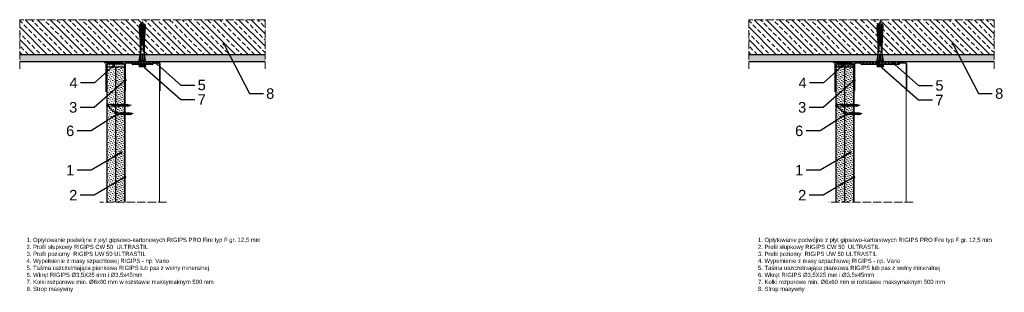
# Model space of a CAD drawing. Header units: millimetres. Extents: x 1234 to 3800, y -421 to 1074.
# Tile 2 of 4: x 1234 to 2641, y 685 to 1074. Entities that reach past the tile are written whole.
import ezdxf
from ezdxf import colors
from ezdxf.entities.mleader import LeaderData, LeaderLine
from ezdxf.math import Vec2, Vec3

# ---------------------------------------------------------------- set-up
doc = ezdxf.new("R2010")
doc.units = ezdxf.units.MM
doc.linetypes.add('ACAD_ISO02W100', pattern=[15, 12, -3])
for name, color, linetype, lineweight in [('_RIGIPS AKCESORIA', 7, 'Continuous', 18), ('_RIGIPS G-K', 7, 'Continuous', 25), ('_RIGIPS PROFIL', 7, 'Continuous', 18), ('KRESKOWANIE', 7, 'Continuous', 9), ('PRZERYWANA', 7, 'ACAD_ISO02W100', 9)]:
    doc.layers.add(name, color=color, linetype=linetype, lineweight=lineweight)
doc.styles.get("Standard").update_dxf_attribs({"font": 'arial.ttf'})

# ---------------------------------------------------------------- blocks, each defined once
blk = doc.blocks.new('TN 25')
at = {"layer": '_RIGIPS AKCESORIA'}
for p, q in [((0, -0.8), (0, 7.2)), ((0, 7.2), (0.5, 7.2)), ((0.5, 4.8), (0, 4.8)), ((0, 3.5), (1.8, 3.5)), ((0, 2.8), (1.8, 2.8)), ((0.5, 1.6), (0, 1.6)), ((0.5, 7.2), (0.5, 4.8)), ((0.5, -0.8), (0.5, 1.6)), ((1.8, 3.5), (1.8, 4.2)), ((1.8, 2.8), (1.8, 2.2)), ((3, 4.5), (8.5, 4.5)), ((7.5, 2), (3.5, 2)), ((7.1, 4.5), (7.1, 3.2)), ((8, 2), (7.1, 4.5)), ((7.1, 3.2), (7.6, 1.5)), ((7.6, 1.5), (8, 2)), ((9.4, 2), (8, 2)), ((8.5, 4.5), (8.8, 5)), ((9.6, 1.5), (8.5, 4.5)), ((8.8, 5), (9.9, 2)), ((9, 4.5), (10.1, 4.5)), ((9.9, 2), (9.6, 1.5)), ((11, 2), (9.9, 2)), ((10.1, 4.5), (10.4, 5)), ((11.2, 1.5), (10.1, 4.5)), ((10.4, 5), (11.6, 2)), ((10.6, 4.5), (11.7, 4.5)), ((11.6, 2), (11.2, 1.5)), ((12.6, 2), (11.6, 2)), ((11.7, 4.5), (12, 5)), ((12.8, 1.5), (11.7, 4.5)), ((12, 5), (13.1, 2)), ((12.2, 4.5), (13.2, 4.5)), ((13.1, 2), (12.8, 1.5)), ((14.1, 2), (13.1, 2)), ((13.2, 4.5), (13.5, 5)), ((14.3, 1.5), (13.2, 4.5)), ((13.5, 5), (14.7, 2)), ((13.7, 4.5), (14.8, 4.5)), ((14.7, 2), (14.3, 1.5)), ((15.7, 2), (14.7, 2)), ((14.8, 4.5), (15.1, 5)), ((15.9, 1.5), (14.8, 4.5)), ((15.1, 5), (16.3, 2)), ((15.3, 4.5), (16.4, 4.5)), ((16.3, 2), (15.9, 1.5)), ((17.4, 2), (16.3, 2)), ((16.4, 4.5), (16.7, 5)), ((17.6, 1.5), (16.4, 4.5)), ((16.7, 5), (17.9, 2)), ((16.9, 4.5), (18, 4.5)), ((17.9, 2), (17.6, 1.5)), ((18.9, 2), (17.9, 2)), ((18, 4.5), (18.3, 5)), ((19.1, 1.5), (18, 4.5)), ((18.3, 5), (19.5, 2)), ((18.5, 4.5), (19.7, 4.5)), ((19.5, 2), (19.1, 1.5)), ((19.5, 2), (20.6, 2)), ((19.7, 4.5), (20, 5)), ((20.8, 1.5), (19.7, 4.5)), ((20, 5), (21.1, 2)), ((20.2, 4.5), (20.7, 4.5)), ((20.7, 4.5), (22.3, 4)), ((21.1, 2), (20.8, 1.5)), ((21.1, 2), (21.8, 2.1)), ((21.8, 1.8), (21.7, 3.3)), ((21.7, 3.3), (22.1, 2.4)), ((22.1, 2.4), (21.8, 1.8)), ((22.7, 2.4), (22.1, 2.4)), ((22.3, 4), (22.6, 4.4)), ((22.7, 2.4), (22.3, 4)), ((22.6, 4.4), (23, 2.7)), ((22.7, 3.8), (25, 3.2)), ((23, 2.7), (22.7, 2.4)), ((25, 3.2), (23, 2.7)), ((0, -0.8), (0.5, -0.8))]:
    blk.add_line(p, q, dxfattribs=at)
for centre, major_axis, ratio, start_param, end_param in [((3.1, 7.7), (0.17, 3.2), 0.826134, 1.773653, 3.180586), ((0, 0.9), (0, 3.93), 0.848176, -0.720942, -0.151112), ((3.4, -1.6), (0.28, 3.57), 0.832181, 0.035984, 1.430787), ((-2.7, 15.9), (0, 14.8), 0.848176, 3.399396, 3.475072), ((0.6, 4.6), (0, 2.81), 0.848176, 3.475072, 3.862535), ((1.7, 3.2), (0, 0.895), 0.848176, -1.552777, -0.720942), ((1.7, 3.2), (0, 0.895), 0.848176, 3.862535, 4.730408)]:
    blk.add_ellipse(centre, major_axis=major_axis, ratio=ratio, start_param=start_param, end_param=end_param, dxfattribs=at)
blk = doc.blocks.new('kolek rozprezny komplet 60')
for p, q in [((390.7, 217), (390.8, 218.9)), ((393.8, 218.8), (390.7, 218)), ((393.2, 216.9), (390.7, 217)), ((393.2, 214), (390.7, 213.9)), ((390.7, 213.9), (390.8, 212)), ((393.8, 212.1), (390.7, 212.9)), ((393.8, 219.9), (390.8, 218.9)), ((393.8, 211.1), (390.8, 212)), ((391.7, 217), (392.7, 217)), ((392.7, 217), (391.7, 214)), ((391.7, 214), (391.7, 213.5)), ((391.7, 213.5), (392.1, 214)), ((392.7, 217), (392.1, 214)), ((393.1, 217), (392.1, 214)), ((392.1, 214), (393.7, 214)), ((392.7, 217), (393, 217.5)), ((393.1, 217), (393, 217.5)), ((393.1, 217), (394.7, 217)), ((393.7, 217.4), (393.8, 219.9)), ((420.5, 216.6), (393.7, 218)), ((417.4, 216.1), (393.7, 217.4)), ((394.7, 217), (393.7, 214)), ((417.4, 214.8), (393.7, 213.5)), ((420.5, 214.4), (393.7, 212.9)), ((393.7, 214), (393.7, 213.5)), ((393.7, 213.5), (393.8, 211.1)), ((397.4, 219.7), (393.8, 219.9)), ((393.8, 213.6), (394.1, 214)), ((397.4, 211.2), (393.8, 211.1)), ((394.7, 217), (394.1, 214)), ((395.1, 217), (394.1, 214)), ((394.1, 214), (396.1, 214)), ((394.7, 217), (394.9, 217.3)), ((395.1, 217), (395.1, 217.3)), ((395.1, 217), (397.1, 217)), ((397.1, 217), (396.1, 214)), ((396.1, 214), (396.1, 213.7)), ((396.3, 213.7), (396.5, 214)), ((397.1, 217), (396.5, 214)), ((397.5, 217), (396.5, 214)), ((396.5, 214), (398.5, 214)), ((397.1, 217), (397.2, 217.2)), ((397.3, 217.8), (397.4, 219.7)), ((397.3, 213.1), (397.4, 211.2)), ((397.5, 217), (397.5, 217.2)), ((397.5, 217), (399.5, 217)), ((397.7, 217.1), (397.7, 217.7)), ((397.7, 213.8), (397.7, 213.2)), ((399, 219.6), (397.8, 219)), ((399, 211.3), (397.8, 211.9)), ((398.5, 217.1), (398.5, 217.7)), ((399.5, 217), (398.5, 214)), ((398.5, 214), (398.5, 213.8)), ((398.5, 213.8), (398.5, 213.2)), ((398.8, 213.8), (398.9, 214)), ((398.9, 217.7), (399, 219.6)), ((399.5, 217), (398.9, 214)), ((399.9, 217), (398.9, 214)), ((398.9, 214), (400.9, 214)), ((398.9, 213.2), (399, 211.3)), ((399.8, 219.5), (399, 219.6)), ((399.8, 211.4), (399, 211.3)), ((399.5, 217), (399.5, 217)), ((399.7, 217.6), (399.8, 219.5)), ((399.7, 213.3), (399.8, 211.4)), ((399.9, 217), (401.4, 217)), ((399.9, 217), (399.9, 217)), ((400.1, 217), (400.1, 217.6)), ((400.1, 213.9), (400.1, 213.3)), ((401.4, 219.5), (400.2, 218.8)), ((401.4, 211.4), (400.2, 212.1)), ((400.9, 217), (400.9, 217.6)), ((401.9, 216.9), (400.9, 214)), ((400.9, 214), (400.9, 213.9)), ((400.9, 213.9), (400.9, 213.3)), ((401.3, 217.6), (401.4, 219.5)), ((401.9, 216.9), (401.3, 214)), ((402.3, 216.9), (401.3, 214)), ((401.3, 214), (401.4, 214)), ((401.3, 213.9), (401.3, 214)), ((401.3, 213.3), (401.4, 211.4)), ((402.2, 219.4), (401.4, 219.5)), ((402.2, 211.5), (401.4, 211.4)), ((402.1, 217.5), (402.2, 219.4)), ((402.1, 213.4), (402.2, 211.5)), ((402.5, 216.9), (402.5, 217.5)), ((402.5, 214), (402.5, 213.4)), ((403.8, 219.3), (402.6, 218.7)), ((403.8, 211.6), (402.6, 212.2)), ((403.3, 216.9), (403.3, 217.5)), ((404.2, 216.8), (403.3, 214.1)), ((403.3, 214), (403.3, 213.5)), ((403.7, 217.4), (403.8, 219.3)), ((404.2, 216.8), (403.7, 214.1)), ((404.6, 216.8), (403.7, 214.1)), ((403.7, 213.5), (403.8, 211.6)), ((404.6, 219.3), (403.8, 219.3)), ((404.6, 211.6), (403.8, 211.6)), ((404.5, 217.4), (404.6, 219.3)), ((404.5, 213.5), (404.6, 211.6)), ((404.9, 216.8), (404.9, 217.4)), ((404.9, 214.1), (404.9, 213.5)), ((406.2, 219.2), (405, 218.6)), ((406.2, 211.7), (405, 212.3)), ((405.7, 216.7), (405.7, 217.3)), ((405.7, 214.2), (405.7, 213.6)), ((406.6, 216.7), (405.8, 214.2)), ((406.1, 217.3), (406.2, 219.2)), ((406.6, 216.7), (406.1, 214.2)), ((406.1, 213.6), (406.2, 211.7)), ((407, 219.2), (406.2, 219.2)), ((407, 216.7), (406.2, 214.2)), ((407, 211.7), (406.2, 211.7)), ((406.9, 217.3), (407, 219.2)), ((406.9, 213.6), (407, 211.7)), ((407.3, 216.6), (407.3, 217.2)), ((407.3, 214.3), (407.3, 213.7)), ((408.6, 219.1), (407.4, 218.5)), ((408.6, 211.8), (407.4, 212.4)), ((408.1, 216.6), (408.1, 217.2)), ((408.1, 214.3), (408.1, 213.7)), ((408.9, 216.6), (408.2, 214.3)), ((408.5, 217.2), (408.6, 219.1)), ((409, 216.6), (408.5, 214.3)), ((408.5, 213.7), (408.6, 211.8)), ((409.4, 219), (408.6, 219.1)), ((409.3, 216.5), (408.6, 214.3)), ((409.4, 211.9), (408.6, 211.8)), ((409.3, 217.1), (409.4, 219)), ((409.3, 213.8), (409.4, 211.9)), ((409.7, 216.5), (409.7, 217.1)), ((409.7, 214.4), (409.7, 213.8)), ((411, 219), (409.8, 218.3)), ((411, 212), (409.8, 212.6)), ((410.5, 216.5), (410.5, 217.1)), ((410.5, 214.4), (410.5, 213.8)), ((411.3, 216.4), (410.6, 214.4)), ((410.9, 217.1), (411, 219)), ((410.9, 213.8), (411, 212)), ((411.4, 216.4), (411, 214.5)), ((411.7, 216.4), (411, 214.5)), ((412.6, 218.9), (411.4, 218.3)), ((412.6, 212), (411.4, 212.6)), ((412.1, 216.4), (412.1, 217)), ((412.1, 214.5), (412.1, 213.9)), ((412.5, 217), (412.6, 218.9)), ((412.5, 213.9), (412.6, 212)), ((413.4, 218.8), (412.6, 218.9)), ((413.4, 212.1), (412.6, 212)), ((412.9, 216.3), (412.9, 216.9)), ((412.9, 214.6), (412.9, 214)), ((413.7, 216.3), (413.1, 214.6)), ((413.3, 216.9), (413.4, 218.8)), ((413.3, 214), (413.4, 212.1)), ((413.7, 216.3), (413.4, 214.6)), ((414.1, 216.3), (413.5, 214.6)), ((415, 218.7), (413.8, 218.1)), ((415, 212.2), (413.8, 212.8)), ((414.5, 216.3), (414.5, 216.9)), ((414.5, 214.6), (414.5, 214)), ((414.9, 216.8), (415, 218.7)), ((414.9, 214.1), (415, 212.2)), ((415.8, 218.7), (415, 218.7)), ((415.8, 212.2), (415, 212.2)), ((415.3, 216.2), (415.3, 216.8)), ((415.3, 214.7), (415.3, 214.1)), ((416, 216.2), (415.5, 214.7)), ((415.7, 216.8), (415.8, 218.7)), ((415.7, 214.1), (415.8, 212.2)), ((416.1, 216.2), (415.8, 214.7)), ((416.4, 216.2), (415.9, 214.7)), ((417.4, 218.6), (416.2, 218)), ((417.4, 212.3), (416.2, 212.9)), ((417.3, 216.7), (417.4, 218.6)), ((417.3, 214.2), (417.4, 212.3)), ((418.2, 218.6), (417.4, 218.6)), ((418.2, 212.3), (417.4, 212.3)), ((418.2, 215.6), (418, 214.9)), ((418.1, 216.7), (418.2, 218.6)), ((418.1, 214.2), (418.2, 212.3)), ((419.8, 218.5), (418.6, 217.9)), ((419.8, 212.4), (418.6, 213)), ((419.7, 216.6), (419.8, 218.5)), ((431.4, 218), (419.7, 218)), ((430.2, 217.2), (419.7, 217.2)), ((419.7, 214.3), (419.8, 212.4)), ((430.2, 213.8), (419.7, 213.8)), ((431.4, 213), (419.7, 213)), ((448.7, 218.5), (419.8, 218.5)), ((448.7, 212.5), (419.8, 212.5)), ((420.5, 217.2), (420.5, 213.8)), ((420.7, 217.2), (420.7, 213.8)), ((420.9, 217.2), (420.9, 213.8)), ((443.5, 220), (432.8, 218.5)), ((444.3, 216.4), (432.8, 215.5)), ((432.8, 215.5), (443.5, 215.5)), ((444.3, 214.5), (432.8, 215.5)), ((443.5, 211), (432.8, 212.5)), ((443.5, 218.5), (443.5, 220)), ((443.5, 220), (444.3, 218.5)), ((444.3, 216.4), (443.5, 215.5)), ((444.3, 214.5), (443.5, 215.5)), ((443.5, 212.5), (443.5, 211)), ((443.5, 211), (444.3, 212.5)), ((444.3, 214.5), (444.3, 216.4)), ((450.2, 220), (448.7, 218.5)), ((448.7, 218.5), (448.7, 212.5)), ((448.7, 217), (448.7, 214)), ((450.2, 211), (448.7, 212.5)), ((450.2, 220), (450.2, 211)), ((450.7, 220), (450.2, 220)), ((450.7, 220), (450.7, 211)), ((450.7, 219.4), (451.2, 220)), ((450.7, 211.6), (451.2, 211)), ((451.2, 220), (451.7, 220)), ((451.2, 220), (451.2, 211)), ((451.7, 220), (451.7, 211)), ((450.7, 211), (450.2, 211)), ((451.2, 211), (451.7, 211))]:
    blk.add_line(p, q)
for centre, radius, start, end in [((393.4, 206.2), 10.9, 99.2038, 121.9083), ((393.4, 224.7), 10.9, 238.0917, 260.7962), ((393.7, 216.9), 0.5, 87, 177), ((393.7, 214), 0.5, 183, 273), ((397.7, 219.2), 0.3, 177, 297), ((397.7, 211.7), 0.3, 63, 183), ((400.1, 219.1), 0.3, 177, 297), ((400.1, 211.8), 0.3, 63, 183), ((402.5, 219), 0.3, 177, 297), ((402.5, 211.9), 0.3, 63, 183), ((404.9, 218.9), 0.3, 177, 297), ((404.9, 212), 0.3, 63, 183), ((407.3, 218.7), 0.3, 177, 297), ((407.3, 212.2), 0.3, 63, 183), ((409.7, 218.6), 0.3, 177, 297), ((409.7, 212.3), 0.3, 63, 183), ((411.3, 218.5), 0.3, 177, 297), ((411.3, 212.4), 0.3, 63, 183), ((413.7, 218.4), 0.3, 177, 297), ((413.7, 212.5), 0.3, 63, 183), ((416.1, 218.3), 0.3, 177, 297), ((416.1, 212.6), 0.3, 63, 183), ((417.5, 215.5), 0.682, 255.8604, 104.1386), ((418.5, 218.2), 0.3, 177, 297), ((418.5, 212.7), 0.3, 63, 183), ((422.7, 217), 1, 90, 168.463), ((422.7, 214), 1, 191.537, 270), ((430.2, 218.5), 1.3, 270, 0), ((430.2, 212.5), 1.3, 0, 90)]:
    blk.add_arc(centre, radius, start, end)
blk = doc.blocks.new('UW 50 ULTRASTIL')
h = blk.add_hatch()
h.set_pattern_fill('ANSI31', color=256, scale=0.5, style=0)
h.paths.add_polyline_path([(-104.5, 0.6), (-104.2, 1.2, -0.286951), (-103.3, 1.8), (-82.4, 1.8), (-76.3, 1.8, -0.286951), (-75.4, 1.2), (-75.1, 0.6, 0.286951), (-74.2, 0), (-65.6, 0, 0.414214), (-64.8, 0.8), (-64.8, 40), (-65.3, 40), (-65.3, 0.8, -0.414214), (-65.6, 0.5), (-73.8, 0.5, -0.286951), (-74.7, 1.1), (-75, 1.8, 0.286951), (-75.9, 2.3), (-103.6, 2.3, 0.286951), (-104.5, 1.8), (-104.9, 1.1, -0.286951), (-105.8, 0.5), (-114, 0.5, -0.414214), (-114.2, 0.8), (-114.2, 40), (-114.8, 40), (-114.8, 0.8, 0.414214), (-114, 0), (-105.4, 0, 0.286951)])
for p, q in [((-114.8, 0.8), (-114.8, 40)), ((-114.8, 40), (-114.2, 40)), ((-114.2, 0.8), (-114.2, 40)), ((-65.3, 0.8), (-65.3, 40)), ((-64.8, 40), (-65.3, 40)), ((-64.8, 0.8), (-64.8, 40)), ((-114, 0.5), (-105.8, 0.5)), ((-114, 0), (-105.4, 0)), ((-104.9, 1.1), (-104.5, 1.8)), ((-104.5, 0.6), (-104.2, 1.2)), ((-103.6, 2.3), (-75.9, 2.3)), ((-103.3, 1.8), (-76.3, 1.8)), ((-75.1, 0.6), (-75.4, 1.2)), ((-74.7, 1.1), (-75, 1.8)), ((-74.2, 0), (-65.6, 0)), ((-73.8, 0.5), (-65.6, 0.5))]:
    blk.add_line(p, q)
for centre, radius, start, end in [((-114, 0.8), 0.8, 180, 270), ((-114, 0.8), 0.25, 180, 270), ((-105.8, 1.6), 1, 270, 334.0435), ((-105.4, 1), 1, 270, 334.0435), ((-103.6, 1.3), 1, 90, 154.0435), ((-103.3, 0.8), 1, 90, 154.0435), ((-76.3, 0.8), 1, 25.9565, 90), ((-75.9, 1.3), 1, 25.9565, 90), ((-74.2, 1), 1, 205.9565, 270), ((-73.8, 1.6), 1, 205.9565, 270), ((-65.6, 0.8), 0.8, 270, 0), ((-65.6, 0.8), 0.25, 270, 0)]:
    blk.add_arc(centre, radius, start, end)
blk = doc.blocks.new('UW 75 ULTRASTIL')
h = blk.add_hatch()
h.set_pattern_fill('ANSI31', color=256, scale=0.5, style=0)
h.paths.add_polyline_path([(-11.9, 0.6), (-11.6, 1.2, -0.286951), (-10.7, 1.8), (10.2, 1.8), (41.3, 1.8, -0.286951), (42.2, 1.2), (42.5, 0.6, 0.286951), (43.4, 0), (52, 0, 0.414214), (52.8, 0.8), (52.8, 40), (52.2, 40), (52.2, 0.8, -0.414214), (52, 0.5), (43.8, 0.5, -0.286951), (42.9, 1.1), (42.5, 1.8, 0.286951), (41.6, 2.3), (-11, 2.3, 0.286951), (-11.9, 1.8), (-12.3, 1.1, -0.286951), (-13.2, 0.5), (-21.4, 0.5, -0.414214), (-21.6, 0.8), (-21.6, 40), (-22.2, 40), (-22.2, 0.8, 0.414214), (-21.4, 0), (-12.8, 0, 0.286951)])
for p, q in [((-22.2, 0.8), (-22.2, 40)), ((-22.2, 40), (-21.6, 40)), ((-21.6, 0.8), (-21.6, 40)), ((52.2, 0.8), (52.2, 40)), ((52.8, 40), (52.2, 40)), ((52.8, 0.8), (52.8, 40)), ((-21.4, 0.5), (-13.2, 0.5)), ((-21.4, 0), (-12.8, 0)), ((-12.3, 1.1), (-11.9, 1.8)), ((-11.9, 0.6), (-11.6, 1.2)), ((-11, 2.3), (41.6, 2.3)), ((-10.7, 1.8), (41.3, 1.8)), ((42.5, 0.6), (42.2, 1.2)), ((42.9, 1.1), (42.5, 1.8)), ((43.4, 0), (52, 0)), ((43.8, 0.5), (52, 0.5))]:
    blk.add_line(p, q)
for centre, radius, start, end in [((-21.4, 0.8), 0.8, 180, 270), ((-21.4, 0.8), 0.25, 180, 270), ((-13.2, 1.6), 1, 270, 334.0435), ((-12.8, 1), 1, 270, 334.0435), ((-11, 1.3), 1, 90, 154.0435), ((-10.7, 0.8), 1, 90, 154.0435), ((41.3, 0.8), 1, 25.9565, 90), ((41.6, 1.3), 1, 25.9565, 90), ((43.4, 1), 1, 205.9565, 270), ((43.8, 1.6), 1, 205.9565, 270), ((52, 0.8), 0.8, 270, 0), ((52, 0.8), 0.25, 270, 0)]:
    blk.add_arc(centre, radius, start, end)
blk = doc.blocks.new('TN 35')
at = {"layer": '_RIGIPS AKCESORIA'}
for p, q in [((0, -0.8), (0, 7.2)), ((0, 7.2), (0.5, 7.2)), ((0.5, 4.8), (0, 4.8)), ((0, 3.5), (1.8, 3.5)), ((0, 2.8), (1.8, 2.8)), ((0.5, 1.6), (0, 1.6)), ((0.5, 7.2), (0.5, 4.8)), ((0.5, -0.8), (0.5, 1.6)), ((1.8, 3.5), (1.8, 4.2)), ((1.8, 2.8), (1.8, 2.2)), ((3, 4.5), (8.5, 4.5)), ((7.5, 2), (3.5, 2)), ((7.1, 4.5), (7.1, 3.2)), ((8, 2), (7.1, 4.5)), ((7.1, 3.2), (7.6, 1.5)), ((7.6, 1.5), (8, 2)), ((9.4, 2), (8, 2)), ((8.5, 4.5), (8.8, 5)), ((9.6, 1.5), (8.5, 4.5)), ((8.8, 5), (9.9, 2)), ((9, 4.5), (10.1, 4.5)), ((9.9, 2), (9.6, 1.5)), ((11, 2), (9.9, 2)), ((10.1, 4.5), (10.4, 5)), ((11.2, 1.5), (10.1, 4.5)), ((10.4, 5), (11.6, 2)), ((10.6, 4.5), (11.7, 4.5)), ((11.6, 2), (11.2, 1.5)), ((12.6, 2), (11.6, 2)), ((11.7, 4.5), (12, 5)), ((12.8, 1.5), (11.7, 4.5)), ((12, 5), (13.1, 2)), ((12.2, 4.5), (13.2, 4.5)), ((13.1, 2), (12.8, 1.5)), ((14.1, 2), (13.1, 2)), ((13.2, 4.5), (13.5, 5)), ((14.3, 1.5), (13.2, 4.5)), ((13.5, 5), (14.7, 2)), ((13.7, 4.5), (14.8, 4.5)), ((14.7, 2), (14.3, 1.5)), ((15.7, 2), (14.7, 2)), ((14.8, 4.5), (15.1, 5)), ((15.9, 1.5), (14.8, 4.5)), ((15.1, 5), (16.3, 2)), ((15.3, 4.5), (16.4, 4.5)), ((16.3, 2), (15.9, 1.5)), ((17.4, 2), (16.3, 2)), ((16.4, 4.5), (16.7, 5)), ((17.6, 1.5), (16.4, 4.5)), ((16.7, 5), (17.9, 2)), ((16.9, 4.5), (18, 4.5)), ((17.9, 2), (17.6, 1.5)), ((18.9, 2), (17.8, 2)), ((18, 4.5), (18.3, 5)), ((19.1, 1.5), (18, 4.5)), ((18.3, 5), (19.5, 2)), ((18.5, 4.5), (19.6, 4.5)), ((19.5, 2), (19.1, 1.5)), ((20.5, 2), (19.4, 2)), ((19.6, 4.5), (19.9, 5)), ((20.7, 1.5), (19.6, 4.5)), ((19.9, 5), (21, 2)), ((20.1, 4.5), (21.1, 4.5)), ((21, 2), (20.7, 1.5)), ((22.1, 2), (21, 2)), ((21.1, 4.5), (21.5, 5)), ((22.3, 1.5), (21.1, 4.5)), ((21.5, 5), (22.6, 2)), ((21.7, 4.5), (22.7, 4.5)), ((22.6, 2), (22.3, 1.5)), ((23.7, 2), (22.6, 2)), ((22.7, 4.5), (23, 5)), ((23.9, 1.5), (22.7, 4.5)), ((23, 5), (24.2, 2)), ((23.2, 4.5), (24.3, 4.5)), ((24.2, 2), (23.9, 1.5)), ((25.2, 2), (24.1, 2)), ((24.3, 4.5), (24.6, 5)), ((25.4, 1.5), (24.3, 4.5)), ((24.6, 5), (25.8, 2)), ((24.8, 4.5), (25.9, 4.5)), ((25.8, 2), (25.4, 1.5)), ((26.8, 2), (25.7, 2)), ((25.9, 4.5), (26.2, 5)), ((27, 1.5), (25.9, 4.5)), ((26.2, 5), (27.3, 2)), ((26.4, 4.5), (27.4, 4.5)), ((27.3, 2), (27, 1.5)), ((28.4, 2), (27.3, 2)), ((27.4, 4.5), (27.8, 5)), ((28.6, 1.5), (27.4, 4.5)), ((27.8, 5), (28.9, 2)), ((28, 4.5), (29.1, 4.5)), ((28.9, 2), (28.6, 1.5)), ((28.9, 2), (30.1, 2)), ((29.1, 4.5), (29.4, 5)), ((30.3, 1.5), (29.1, 4.5)), ((29.4, 5), (30.6, 2)), ((29.7, 4.5), (30.1, 4.5)), ((30.1, 4.5), (31.7, 4)), ((30.6, 2), (30.3, 1.5)), ((30.6, 2), (31.3, 2.1)), ((31.3, 1.8), (31.1, 3.3)), ((31.1, 3.3), (31.6, 2.4)), ((31.6, 2.4), (31.3, 1.8)), ((32.1, 2.4), (31.6, 2.4)), ((31.7, 4), (32, 4.4)), ((32.1, 2.4), (31.7, 4)), ((32, 4.4), (32.5, 2.7)), ((32.5, 2.7), (32.1, 2.4)), ((32.2, 3.8), (35, 3.2)), ((35, 3.2), (32.5, 2.7)), ((0, -0.8), (0.5, -0.8))]:
    blk.add_line(p, q, dxfattribs=at)
for centre, major_axis, ratio, start_param, end_param in [((3.1, 7.7), (0.17, 3.2), 0.826134, 1.773653, 3.180586), ((0, 0.9), (0, 3.93), 0.848176, -0.720942, -0.151112), ((3.4, -1.6), (0.28, 3.57), 0.832181, 0.035984, 1.430787), ((-2.7, 15.9), (0, 14.8), 0.848176, 3.399396, 3.475072), ((0.6, 4.6), (0, 2.81), 0.848176, 3.475072, 3.862535), ((1.7, 3.2), (0, 0.895), 0.848176, -1.552777, -0.720942), ((1.7, 3.2), (0, 0.895), 0.848176, 3.862535, 4.730408)]:
    blk.add_ellipse(centre, major_axis=major_axis, ratio=ratio, start_param=start_param, end_param=end_param, dxfattribs=at)
blk = doc.blocks.new('_Dot')
at = {"color": 0, "linetype": 'ByBlock', "lineweight": -2}
blk.add_line((-0.5, 0), (-1, 0), dxfattribs=at)
at = {"color": 0, "linetype": 'ByBlock', "const_width": 0.5}
blk.add_lwpolyline([(-0.25, 0, 1), (0.25, 0, 1)], format="xyb", close=True, dxfattribs=at)

msp = doc.modelspace()

# ---------------------------------------------------------------- hatches: boundary and pattern name
at = {"layer": 'KRESKOWANIE'}
h = msp.add_hatch(dxfattribs=at)
h.set_pattern_fill('ANSI33', color=256, scale=2, angle=90, style=0)
h.set_pattern_definition([(135, (-15.063, 2959.414), (-8.980256, -8.980256), []), (135, (-15.063, 2968.394), (-8.980256, -8.980256), [6.35, -3.175])])
h.paths.add_polyline_path([(1584.9, 1024.2), (1584.9, 1074.2), (1233.9, 1074.2), (1233.9, 1024.2)])
h = msp.add_hatch(dxfattribs=at)
h.set_pattern_fill('ANSI33', color=256, scale=2, angle=90, style=0)
h.set_pattern_definition([(135, (1027.047, 2959.414), (-8.980256, -8.980256), []), (135, (1027.047, 2968.394), (-8.980256, -8.980256), [6.35, -3.175])])
h.paths.add_polyline_path([(2627, 1024.2), (2627, 1074.2), (2276, 1074.2), (2276, 1024.2)])
h = msp.add_hatch(dxfattribs=at)
h.set_pattern_fill('AR-SAND', color=256, scale=0.1, angle=-90, style=0)
h.set_pattern_definition([(307.5, (369.5045, 3309.414), (4.8941324, 0.160003), [0, -3.8608, 0, -4.318, 0, -4.1275]), (277.5, (369.5045, 3309.414), (7.168251, -4.495233), [0, -2.0828, 0, -3.4798, 0, -1.3335]), (237.5, (369.5045, 3312.5382), (0.014372, -7.909924), [0, -1.27, 0, -4.572, 0, -5.969]), (227.5, (369.5045, 3312.538), (2.229293, -7.635565), [0, -0.635, 0, -2.9972, 0, -3.429])])
h.paths.add_polyline_path([(1584.9, 1014.2), (1584.9, 1024.2), (1233.9, 1024.2), (1233.9, 1014.2)])
h = msp.add_hatch(dxfattribs=at)
h.set_pattern_fill('ANSI37', color=256, angle=270, style=0)
h.set_pattern_definition([(315, (-373.1557, 737.4923), (2.245064, 2.245064), []), (45, (-373.1557, 737.4923), (-2.245064, 2.245064), [])])
h.paths.add_polyline_path([(1425, 1012.5), (1433.6, 1012.5), (1433.6, 1014.2), (1385.2, 1014.2), (1385.2, 1012.5), (1393.8, 1012.5, -0.286951), (1394.7, 1011.9), (1395, 1011.2, 0.286951), (1395.9, 1010.7), (1422.9, 1010.7, 0.286951), (1423.8, 1011.2), (1424.1, 1011.9, -0.286951)])
h = msp.add_hatch(dxfattribs=at)
h.set_pattern_fill('AR-SAND', color=256, scale=0.1, angle=-90, style=0)
h.set_pattern_definition([(307.5, (1411.615, 3309.414), (4.8941324, 0.160003), [0, -3.8608, 0, -4.318, 0, -4.1275]), (277.5, (1411.615, 3309.414), (7.168251, -4.495233), [0, -2.0828, 0, -3.4798, 0, -1.3335]), (237.5, (1411.615, 3312.5382), (0.014372, -7.909924), [0, -1.27, 0, -4.572, 0, -5.969]), (227.5, (1411.615, 3312.538), (2.229293, -7.635565), [0, -0.635, 0, -2.9972, 0, -3.429])])
h.paths.add_polyline_path([(2627, 1014.2), (2627, 1024.2), (2276, 1024.2), (2276, 1014.2)])
h = msp.add_hatch(dxfattribs=at)
h.set_pattern_fill('ANSI37', color=256, angle=270, style=0)
h.set_pattern_definition([(315, (271.4266, 388.2082), (2.245064, 2.245064), []), (45, (271.4266, 388.2082), (-2.245064, 2.245064), [])])
h.paths.add_polyline_path([(2500.7, 1014.2), (2427.3, 1014.2), (2427.3, 1012.5), (2435.9, 1012.5, -0.286951), (2436.8, 1011.9), (2437.1, 1011.2, 0.286951), (2438, 1010.7), (2490, 1010.7, 0.286951), (2490.9, 1011.2), (2491.2, 1011.9, -0.286951), (2492.1, 1012.5), (2500.7, 1012.5)])
h = msp.add_hatch(dxfattribs=at)
h.set_pattern_fill('AR-SAND', color=256, scale=0.05, angle=-90, style=0)
h.set_pattern_definition([(307.5, (1098.3919, 2869.0046), (2.4470662, 0.0800016), [0, -1.9304, 0, -2.159, 0, -2.06375]), (277.5, (1098.392, 2869.0046), (3.5841255, -2.2476164), [0, -1.0414, 0, -1.7399, 0, -0.66675]), (237.5, (1098.3919, 2870.5667), (0.007186, -3.9549619), [0, -0.635, 0, -2.286, 0, -2.9845]), (227.5, (1098.392, 2870.5667), (1.1146466, -3.817782), [0, -0.3175, 0, -1.4986, 0, -1.7145])])
h.paths.add_polyline_path([(1358.5, 1011.2), (1358.5, 1006.2), (1383.5, 1006.2), (1383.5, 1011.2)])
h = msp.add_hatch(dxfattribs=at)
h.set_pattern_fill('DOTS', color=256, scale=2, angle=225, style=0)
h.set_pattern_definition([(135, (1055.8072, -1462.9497), (1.122532, 3.367596), [0, -3.175])])
h.paths.add_polyline_path([(1358.5, 1006.2), (1358.5, 813.6), (1371, 813.6), (1371, 1006.2)])
h = msp.add_hatch(dxfattribs=at)
h.set_pattern_fill('DOTS', color=256, scale=2, angle=225, style=0)
h.set_pattern_definition([(135, (1053.3072, -1462.9497), (1.122532, 3.367596), [0, -3.175])])
h.paths.add_polyline_path([(1371, 1006.2), (1371, 813.6), (1383.5, 813.6), (1383.5, 1006.2)])
h = msp.add_hatch(dxfattribs=at)
h.set_pattern_fill('AR-SAND', color=256, scale=0.05, angle=-90, style=0)
h.set_pattern_definition([(307.5, (2140.5024, 2869.0046), (2.4470662, 0.0800016), [0, -1.9304, 0, -2.159, 0, -2.06375]), (277.5, (2140.5024, 2869.0046), (3.5841255, -2.2476164), [0, -1.0414, 0, -1.7399, 0, -0.66675]), (237.5, (2140.5024, 2870.5667), (0.007186, -3.9549619), [0, -0.635, 0, -2.286, 0, -2.9845]), (227.5, (2140.5024, 2870.5667), (1.1146466, -3.817782), [0, -0.3175, 0, -1.4986, 0, -1.7145])])
h.paths.add_polyline_path([(2400.6, 1011.2), (2400.6, 1006.2), (2425.6, 1006.2), (2425.6, 1011.2)])
h = msp.add_hatch(dxfattribs=at)
h.set_pattern_fill('DOTS', color=256, scale=2, angle=225, style=0)
h.set_pattern_definition([(135, (2097.9177, -1462.9497), (1.122532, 3.367596), [0, -3.175])])
h.paths.add_polyline_path([(2400.6, 1006.2), (2400.6, 813.6), (2413.1, 813.6), (2413.1, 1006.2)])
h = msp.add_hatch(dxfattribs=at)
h.set_pattern_fill('DOTS', color=256, scale=2, angle=225, style=0)
h.set_pattern_definition([(135, (2095.4177, -1462.9497), (1.122532, 3.367596), [0, -3.175])])
h.paths.add_polyline_path([(2413.1, 1006.2), (2413.1, 813.6), (2425.6, 813.6), (2425.6, 1006.2)])

# ---------------------------------------------------------------- linework, layer by layer
for p, q in [((1584.9, 1024.2), (1233.9, 1024.2)), ((1584.9, 1014.2), (1233.9, 1014.2)), ((2627, 1024.2), (2276, 1024.2)), ((2627, 1014.2), (2276, 1014.2))]:
    msp.add_line(p, q)
at = {"layer": '_RIGIPS AKCESORIA'}
for p, q in [((1382.1, 1012.7), (1354.6, 1012.7)), ((1357, 1011.2), (1357, 971.2)), ((2424.2, 1012.7), (2396.7, 1012.7)), ((2399.1, 1011.2), (2399.1, 971.2))]:
    msp.add_line(p, q, dxfattribs=at)
at = {"layer": '_RIGIPS G-K'}
for p, q in [((1358.5, 1011.2), (1358.5, 813.6)), ((1358.5, 1011.2), (1383.5, 1011.2)), ((1383.5, 1006.2), (1358.5, 1006.2)), ((1371, 1006.2), (1371, 813.6)), ((1383.5, 1011.2), (1383.5, 813.6)), ((2400.6, 1011.2), (2400.6, 813.6)), ((2400.6, 1011.2), (2425.6, 1011.2)), ((2425.6, 1006.2), (2400.6, 1006.2)), ((2413.1, 1006.2), (2413.1, 813.6)), ((2425.6, 1011.2), (2425.6, 813.6))]:
    msp.add_line(p, q, dxfattribs=at)
at = {"layer": '_RIGIPS PROFIL', "lineweight": 9}
for p, q in [((1384.9, 1011.7), (1384.9, 813.6)), ((1433.8, 1011.7), (1433.8, 813.6)), ((2427, 1011.7), (2427, 813.6)), ((2500.9, 1011.7), (2500.9, 813.6))]:
    msp.add_line(p, q, dxfattribs=at)
at = {"layer": 'KRESKOWANIE'}
for p, q in [((1385.2, 1012.5), (1385.2, 1014.2)), ((1433.6, 1012.5), (1433.6, 1014.2)), ((2427.3, 1012.5), (2427.3, 1014.2)), ((2500.7, 1012.5), (2500.7, 1014.2))]:
    msp.add_line(p, q, dxfattribs=at)
at = {"layer": 'PRZERYWANA'}
for p, q in [((1584.9, 1074.2), (1233.9, 1074.2)), ((1233.9, 1074.2), (1233.9, 1004.2)), ((1584.9, 1074.2), (1584.9, 1004.2)), ((2627, 1074.2), (2276, 1074.2)), ((2276, 1074.2), (2276, 1004.2)), ((2627, 1074.2), (2627, 1004.2)), ((1443.8, 813.6), (1348.5, 813.6)), ((2510.9, 813.6), (2390.6, 813.6))]:
    msp.add_line(p, q, dxfattribs=at)

# ---------------------------------------------------------------- block references
for name, p, rotation in [('kolek rozprezny komplet 60', (1193.9, 1458.8), 270), ('kolek rozprezny komplet 60', (2248.5, 1458.8), 270), ('UW 50 ULTRASTIL', (1319.6, 1012.5), 180), ('UW 75 ULTRASTIL', (2479.3, 1012.5), 180)]:
    msp.add_blockref(name, p, dxfattribs=dict(rotation=rotation))
for p in [(1358.5, 948.7), (2400.6, 948.7)]:
    msp.add_blockref('TN 35', p)
at = {"layer": '_RIGIPS AKCESORIA'}
for p in [(1371, 936.8), (2413.1, 936.8)]:
    msp.add_blockref('TN 25', p, dxfattribs=at)

# ---------------------------------------------------------------- texts
at = {"layer": 'KRESKOWANIE', "char_height": 6, "attachment_point": 1}
for insert in [(1243.7, 762.6), (2289.3, 762.6)]:
    msp.add_mtext_dynamic_manual_height_columns('1. Opłytowanie podwójne z płyt gipsowo-kartonowych RIGIPS PRO Fire typ F gr. 12,5 mm\\P2. Profil słupkowy RIGIPS CW 50  ULTRASTIL\\P3. Profil poziomy  RIGIPS UW 50 ULTRASTIL\\P4. Wypełnienie z masy szpachlowej RIGIPS - np. Vario\\P5. Taśma uszczelniająca piankowa RIGIPS lub pas z wełny mineralnej\\P6. Wkręt RIGIPS %%C3,5X25 mm i %%C3,5x45mm\\P7. Kołki rozporowe min. %%C6x60 mm w rozstawie maksymaknym 500 mm\\P8. Strop masywny', width=393.945, gutter_width=12.5, heights=[0], dxfattribs=dict(at, insert=insert))

# ---------------------------------------------------------------- leaders
at = {"layer": 'KRESKOWANIE'}
ml = msp.add_multileader_mtext('Standard', dxfattribs=at)
ml.set_content('8', color=256)
ml.set_leader_properties()
ml.set_arrow_properties(name='DOT')
ml.build(insert=Vec2(0, 0))
ml.multileader.update_dxf_attribs({"dogleg_length": 20})
ctx = ml.context
ctx.base_point, ctx.char_height, ctx.landing_gap_size, ctx.plane_origin = Vec3(1582.2, 968.6), 15, 4, Vec3(1525.7, 1039.5)
notes = []
notes.append((ctx, [(0, (1, 1, 0), (1562.2, 968.6), (1, 0), 20, [(0, [(1525.7, 1039.5)], 0, [])])]))
ctx.mtext.insert, ctx.mtext.flow_direction = Vec3(1586.2, 976.2), 5
ml = msp.add_multileader_mtext('Standard', dxfattribs=at)
ml.set_content('8', color=256)
ml.set_leader_properties()
ml.set_arrow_properties(name='DOT')
ml.build(insert=Vec2(0, 0))
ml.multileader.update_dxf_attribs({"dogleg_length": 20})
ctx = ml.context
ctx.base_point, ctx.char_height, ctx.landing_gap_size, ctx.plane_origin = Vec3(2624.3, 968.6), 15, 4, Vec3(2567.8, 1039.5)
notes.append((ctx, [(0, (1, 1, 0), (2604.3, 968.6), (1, 0), 20, [(0, [(2567.8, 1039.5)], 0, [])])]))
ctx.mtext.insert, ctx.mtext.flow_direction = Vec3(2628.3, 976.2), 5
ml = msp.add_multileader_mtext('Standard', dxfattribs=at)
ml.set_content('5', color=256)
ml.set_leader_properties()
ml.set_arrow_properties(name='DOT')
ml.build(insert=Vec2(0, 0))
ml.multileader.update_dxf_attribs({"dogleg_length": 20})
ctx = ml.context
ctx.base_point, ctx.char_height, ctx.landing_gap_size, ctx.plane_origin = Vec3(1484.3, 980.7), 15, 4, Vec3(1427.5, 1013.1)
notes.append((ctx, [(0, (1, 1, 0), (1464.3, 980.7), (1, 0), 20, [(0, [(1427.5, 1013.1)], 0, [])])]))
ctx.mtext.insert, ctx.mtext.flow_direction = Vec3(1488.3, 988.4), 5
ml = msp.add_multileader_mtext('Standard', dxfattribs=at)
ml.set_content('5', color=256)
ml.set_leader_properties()
ml.set_arrow_properties(name='DOT')
ml.build(insert=Vec2(0, 0))
ml.multileader.update_dxf_attribs({"dogleg_length": 20})
ctx = ml.context
ctx.base_point, ctx.char_height, ctx.landing_gap_size, ctx.plane_origin = Vec3(2538.9, 980.2), 15, 4, Vec3(2482.2, 1012.6)
notes.append((ctx, [(0, (1, 1, 0), (2518.9, 980.2), (1, 0), 20, [(0, [(2482.2, 1012.6)], 0, [])])]))
ctx.mtext.insert, ctx.mtext.flow_direction = Vec3(2542.9, 987.8), 5
ml = msp.add_multileader_mtext('Standard', dxfattribs=at)
ml.set_content('4', color=256)
ml.set_leader_properties()
ml.set_arrow_properties(name='DOT')
ml.build(insert=Vec2(0, 0))
ml.multileader.update_dxf_attribs({"dogleg_length": 20})
ctx = ml.context
ctx.base_point, ctx.char_height, ctx.landing_gap_size, ctx.plane_origin = Vec3(1302.4, 984), 15, 4, Vec3(1368.2, 1008.4)
ctx.text_align_type = 2
notes.append((ctx, [(0, (1, 1, 0), (1340.7, 984), (-1, 0), 20, [(0, [(1368.2, 1008.4)], 0, [])])]))
ctx.mtext.insert, ctx.mtext.alignment, ctx.mtext.flow_direction = Vec3(1316.7, 991.5), 3, 5
ml = msp.add_multileader_mtext('Standard', dxfattribs=at)
ml.set_content('7', color=256)
ml.set_leader_properties()
ml.set_arrow_properties(name='DOT')
ml.build(insert=Vec2(0, 0))
ml.multileader.update_dxf_attribs({"dogleg_length": 20})
ctx = ml.context
ctx.base_point, ctx.char_height, ctx.landing_gap_size, ctx.plane_origin = Vec3(1484.3, 960.1), 15, 4, Vec3(1427.5, 992.5)
notes.append((ctx, [(0, (1, 1, 0), (1464.3, 960.1), (1, 0), 20, [(0, [(1409.3, 1008.7)], 0, [])])]))
ctx.mtext.insert, ctx.mtext.flow_direction = Vec3(1488.3, 967.6), 5
ml = msp.add_multileader_mtext('Standard', dxfattribs=at)
ml.set_content('4', color=256)
ml.set_leader_properties()
ml.set_arrow_properties(name='DOT')
ml.build(insert=Vec2(0, 0))
ml.multileader.update_dxf_attribs({"dogleg_length": 20})
ctx = ml.context
ctx.base_point, ctx.char_height, ctx.landing_gap_size, ctx.plane_origin = Vec3(2344.5, 984), 15, 4, Vec3(2410.3, 1008.4)
ctx.text_align_type = 2
notes.append((ctx, [(0, (1, 1, 0), (2382.9, 984), (-1, 0), 20, [(0, [(2410.3, 1008.4)], 0, [])])]))
ctx.mtext.insert, ctx.mtext.alignment, ctx.mtext.flow_direction = Vec3(2358.9, 991.5), 3, 5
ml = msp.add_multileader_mtext('Standard', dxfattribs=at)
ml.set_content('7', color=256)
ml.set_leader_properties()
ml.set_arrow_properties(name='DOT')
ml.build(insert=Vec2(0, 0))
ml.multileader.update_dxf_attribs({"dogleg_length": 20})
ctx = ml.context
ctx.base_point, ctx.char_height, ctx.landing_gap_size, ctx.plane_origin = Vec3(2538.9, 959.5), 15, 4, Vec3(2482.2, 991.9)
notes.append((ctx, [(0, (1, 1, 0), (2518.9, 959.5), (1, 0), 20, [(0, [(2464, 1008.1)], 0, [])])]))
ctx.mtext.insert, ctx.mtext.flow_direction = Vec3(2542.9, 967), 5
ml = msp.add_multileader_mtext('Standard', dxfattribs=at)
ml.set_content('3', color=256)
ml.set_leader_properties()
ml.set_arrow_properties(name='DOT')
ml.build(insert=Vec2(0, 0))
ml.multileader.update_dxf_attribs({"dogleg_length": 20})
ctx = ml.context
ctx.base_point, ctx.char_height, ctx.landing_gap_size, ctx.plane_origin = Vec3(1302.4, 948.9), 15, 4, Vec3(1384.8, 987.6)
ctx.text_align_type = 2
notes.append((ctx, [(0, (1, 1, 0), (1340.2, 948.9), (-1, 0), 20, [(0, [(1384.8, 987.6)], 0, [])])]))
ctx.mtext.insert, ctx.mtext.alignment, ctx.mtext.flow_direction = Vec3(1316.2, 956.5), 3, 5
ml = msp.add_multileader_mtext('Standard', dxfattribs=at)
ml.set_content('3', color=256)
ml.set_leader_properties()
ml.set_arrow_properties(name='DOT')
ml.build(insert=Vec2(0, 0))
ml.multileader.update_dxf_attribs({"dogleg_length": 20})
ctx = ml.context
ctx.base_point, ctx.char_height, ctx.landing_gap_size, ctx.plane_origin = Vec3(2344.5, 948.9), 15, 4, Vec3(2426.9, 987.6)
ctx.text_align_type = 2
notes.append((ctx, [(0, (1, 1, 0), (2382.3, 948.9), (-1, 0), 20, [(0, [(2426.9, 987.6)], 0, [])])]))
ctx.mtext.insert, ctx.mtext.alignment, ctx.mtext.flow_direction = Vec3(2358.3, 956.5), 3, 5
ml = msp.add_multileader_mtext('Standard', dxfattribs=at)
ml.set_content('6', color=256)
ml.set_leader_properties()
ml.set_arrow_properties(name='DOT')
ml.build(insert=Vec2(0, 0))
ml.multileader.update_dxf_attribs({"dogleg_length": 20})
ctx = ml.context
ctx.base_point, ctx.char_height, ctx.landing_gap_size, ctx.plane_origin = Vec3(1298, 915.3), 15, 4, Vec3(1378.5, 940.2)
ctx.text_align_type = 2
notes.append((ctx, [(0, (1, 1, 0), (1335.9, 915.3), (-1, 0), 20, [(1, [(1359.4, 951.5), (1372.8, 938.9)], 0, [])])]))
ctx.mtext.insert, ctx.mtext.alignment, ctx.mtext.flow_direction = Vec3(1311.9, 922.9), 3, 5
ml = msp.add_multileader_mtext('Standard', dxfattribs=at)
ml.set_content('6', color=256)
ml.set_leader_properties()
ml.set_arrow_properties(name='DOT')
ml.build(insert=Vec2(0, 0))
ml.multileader.update_dxf_attribs({"dogleg_length": 20})
ctx = ml.context
ctx.base_point, ctx.char_height, ctx.landing_gap_size, ctx.plane_origin = Vec3(2340.1, 915.3), 15, 4, Vec3(2420.6, 940.2)
ctx.text_align_type = 2
notes.append((ctx, [(0, (1, 1, 0), (2378, 915.3), (-1, 0), 20, [(1, [(2401.5, 951.5), (2414.9, 938.9)], 0, [])])]))
ctx.mtext.insert, ctx.mtext.alignment, ctx.mtext.flow_direction = Vec3(2354, 922.9), 3, 5
ml = msp.add_multileader_mtext('Standard', dxfattribs=at)
ml.set_content('1', color=256)
ml.set_leader_properties()
ml.set_arrow_properties(name='DOT')
ml.build(insert=Vec2(0, 0))
ml.multileader.update_dxf_attribs({"dogleg_length": 20})
ctx = ml.context
ctx.base_point, ctx.char_height, ctx.landing_gap_size, ctx.plane_origin = Vec3(1302.4, 859.2), 15, 4, Vec3(1378.5, 884.2)
ctx.text_align_type = 2
notes.append((ctx, [(0, (1, 1, 0), (1335.9, 859.2), (-1, 0), 20, [(1, [(1378.5, 884.2), (1365.4, 876.5)], 0, [])])]))
ctx.mtext.insert, ctx.mtext.alignment, ctx.mtext.flow_direction = Vec3(1311.9, 866.7), 3, 5
ml = msp.add_multileader_mtext('Standard', dxfattribs=at)
ml.set_content('1', color=256)
ml.set_leader_properties()
ml.set_arrow_properties(name='DOT')
ml.build(insert=Vec2(0, 0))
ml.multileader.update_dxf_attribs({"dogleg_length": 20})
ctx = ml.context
ctx.base_point, ctx.char_height, ctx.landing_gap_size, ctx.plane_origin = Vec3(2344.5, 859.2), 15, 4, Vec3(2420.6, 884.2)
ctx.text_align_type = 2
notes.append((ctx, [(0, (1, 1, 0), (2378, 859.2), (-1, 0), 20, [(1, [(2420.6, 884.2), (2407.6, 876.5)], 0, [])])]))
ctx.mtext.insert, ctx.mtext.alignment, ctx.mtext.flow_direction = Vec3(2354, 866.7), 3, 5
ml = msp.add_multileader_mtext('Standard', dxfattribs=at)
ml.set_content('2', color=256)
ml.set_leader_properties()
ml.set_arrow_properties(name='DOT')
ml.build(insert=Vec2(0, 0))
ml.multileader.update_dxf_attribs({"dogleg_length": 20})
ctx = ml.context
ctx.base_point, ctx.char_height, ctx.landing_gap_size, ctx.plane_origin = Vec3(1302.4, 823.5), 15, 4, Vec3(1384.3, 849.2)
ctx.text_align_type = 2
notes.append((ctx, [(0, (1, 1, 0), (1340.3, 823.5), (-1, 0), 20, [(0, [(1384.3, 849.2)], 0, [])])]))
ctx.mtext.insert, ctx.mtext.alignment, ctx.mtext.flow_direction = Vec3(1316.3, 831), 3, 5
ml = msp.add_multileader_mtext('Standard', dxfattribs=at)
ml.set_content('2', color=256)
ml.set_leader_properties()
ml.set_arrow_properties(name='DOT')
ml.build(insert=Vec2(0, 0))
ml.multileader.update_dxf_attribs({"dogleg_length": 20})
ctx = ml.context
ctx.base_point, ctx.char_height, ctx.landing_gap_size, ctx.plane_origin = Vec3(2344.5, 823.5), 15, 4, Vec3(2426.4, 849.2)
ctx.text_align_type = 2
notes.append((ctx, [(0, (1, 1, 0), (2382.4, 823.5), (-1, 0), 20, [(0, [(2426.4, 849.2)], 0, [])])]))
ctx.mtext.insert, ctx.mtext.alignment, ctx.mtext.flow_direction = Vec3(2358.4, 831), 3, 5
for ctx, leaders in notes:
    for number, flags, end, landing, length, lines in leaders:
        leader = LeaderData()
        leader.index, (leader.has_last_leader_line, leader.has_dogleg_vector, leader.attachment_direction) = number, flags
        leader.last_leader_point, leader.dogleg_vector, leader.dogleg_length = Vec3(end), Vec3(landing), length
        for number, points, colour, breaks in lines:
            line = LeaderLine()
            line.index, line.vertices, line.color, line.breaks = number, Vec3.list(points), colors.encode_raw_color(colour), breaks
            leader.lines.append(line)
        ctx.leaders.append(leader)

doc.saveas('drawing.dxf')
